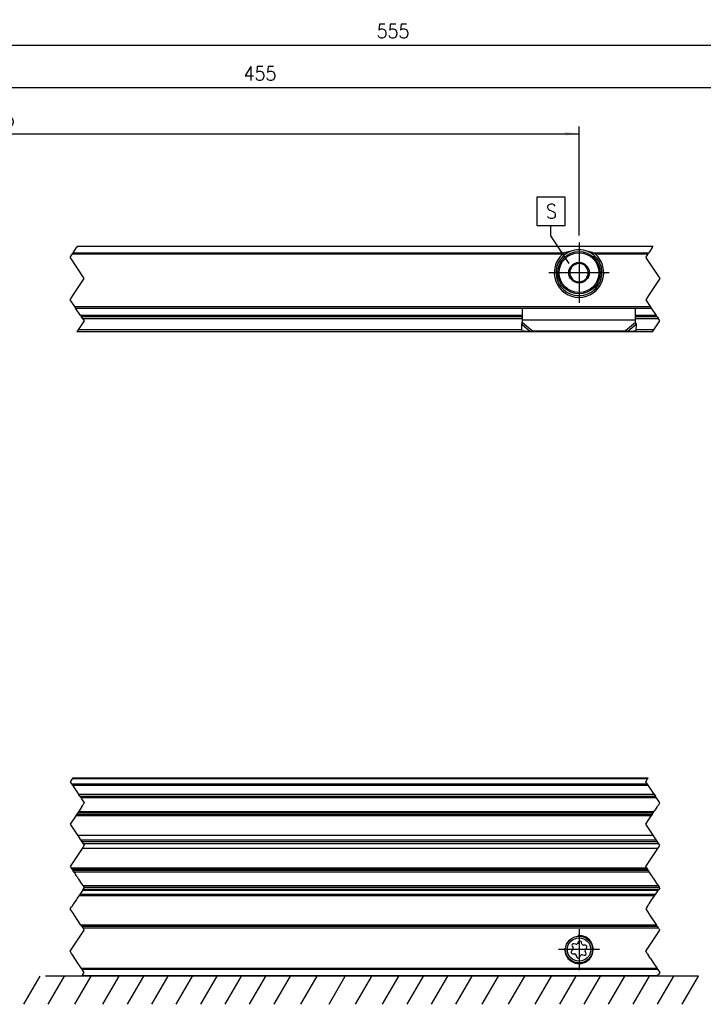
# Model space of a CAD drawing. Header units: millimetres. Extents: x -418 to 1850, y -684 to 1025.
# Tile 15 of 59: x 96 to 193, y 141 to 280. Entities that reach past the tile are written whole.
import ezdxf

# ---------------------------------------------------------------- set-up
doc = ezdxf.new("R2010")
doc.units = ezdxf.units.MM
doc.linetypes.add('DOT_CENTER', pattern=[14, 12, -1, 0, -1])
doc.layers.add('1', color=7, linetype='Continuous')
doc.styles.add('CONVERTER_12', font='txt.shx', dxfattribs={"width": 0.9})
doc.dimstyles.new('ME10_DIM_42', dxfattribs={"dimtxt": 2, "dimasz": 2, "dimexe": 1, "dimexo": 1, "dimgap": 1, "dimtad": 1, "dimdsep": 46, "dimtxsty": 'CONVERTER_12', "dimsah": 1, "dimcen": 0.09, "dimclrd": 2, "dimclre": 2, "dimclrt": 2, "dimadec": 0, "dimazin": 0, "dimtfac": 1, "dimtdec": 4, "dimtix": 1, "dimtmove": 0, "dimatfit": 3, "dimfxl": 1, "dimtolj": 1, "dimtzin": 0, "dimarcsym": 0})
doc.dimstyles.new('ME10_DIM_43', dxfattribs={"dimtxt": 2, "dimasz": 2, "dimexe": 1, "dimexo": 1, "dimgap": 1, "dimtad": 1, "dimdsep": 46, "dimtxsty": 'CONVERTER_12', "dimsah": 1, "dimcen": 0.09, "dimclrd": 2, "dimclre": 2, "dimclrt": 2, "dimadec": 0, "dimazin": 0, "dimtfac": 1, "dimtdec": 4, "dimtix": 1, "dimtmove": 0, "dimatfit": 3, "dimfxl": 1, "dimtolj": 1, "dimtzin": 0, "dimarcsym": 0})
doc.dimstyles.new('ME10_DIM_46', dxfattribs={"dimtxt": 2, "dimasz": 2, "dimexe": 1, "dimexo": 1, "dimgap": 1, "dimtad": 1, "dimdsep": 46, "dimtxsty": 'CONVERTER_12', "dimsah": 1, "dimcen": 0.09, "dimclrd": 2, "dimclre": 2, "dimclrt": 2, "dimadec": 0, "dimazin": 0, "dimtfac": 1, "dimtdec": 4, "dimtix": 1, "dimtmove": 0, "dimatfit": 3, "dimfxl": 1, "dimtolj": 1, "dimtzin": 0, "dimarcsym": 0})
doc.dimstyles.get("Standard").update_dxf_attribs({"dimtxt": 0.18, "dimasz": 0.18, "dimexe": 0.18, "dimexo": 0.0625, "dimgap": 0.09, "dimtad": 0, "dimtih": 1, "dimtoh": 1, "dimdec": 4, "dimzin": 0, "dimdsep": 46, "dimtxsty": 'Standard', "dimcen": 0.09, "dimadec": 0, "dimazin": 0, "dimtfac": 1, "dimtdec": 4, "dimtofl": 0, "dimtmove": 0, "dimatfit": 3, "dimfxl": 1, "dimtolj": 1, "dimtzin": 0, "dimarcsym": 0})

# ---------------------------------------------------------------- blocks, each defined once
blk = doc.blocks.new('REGLA_SV2-1140__7', base_point=(-299.89, 154.79))
at = {"color": 2, "linetype": 'DOT_CENTER'}
for p, q in [((103.94, 172.79), (103.88, 172.69)), ((185.32, 172.69), (185.38, 172.79)), ((103.88, 172.69), (103.61, 172.29)), ((103.61, 172.29), (103.82, 171.97)), ((103.82, 171.97), (103.95, 171.78)), ((103.95, 171.78), (104.78, 170.53)), ((185.05, 172.29), (185.32, 172.69)), ((185.26, 171.97), (185.05, 172.29)), ((185.39, 171.78), (185.26, 171.97)), ((186.22, 170.53), (185.39, 171.78)), ((104.97, 170.24), (104.78, 170.53)), ((104.97, 170.24), (105.1, 170.04)), ((105.1, 170.04), (105.31, 169.74)), ((186.22, 170.53), (186.41, 170.24)), ((186.54, 170.04), (186.41, 170.24)), ((186.75, 169.74), (186.54, 170.04)), ((105.26, 168.76), (104.97, 168.33)), ((105.26, 168.76), (105.39, 168.95)), ((105.31, 169.74), (105.61, 169.29)), ((105.39, 168.95), (105.44, 169.04)), ((105.44, 169.04), (105.47, 169.07)), ((105.49, 169.11), (105.47, 169.07)), ((105.61, 169.29), (105.49, 169.11)), ((186.41, 168.33), (186.7, 168.76)), ((186.83, 168.95), (186.7, 168.76)), ((187.05, 169.29), (186.75, 169.74)), ((186.88, 169.04), (186.83, 168.95)), ((186.91, 169.07), (186.88, 169.04)), ((186.91, 169.07), (186.93, 169.11)), ((186.93, 169.11), (187.05, 169.29)), ((104.4, 167.48), (103.61, 166.29)), ((104.4, 167.48), (104.53, 167.67)), ((104.63, 167.82), (104.53, 167.67)), ((104.68, 167.89), (104.63, 167.82)), ((104.77, 168.02), (104.68, 167.89)), ((104.87, 168.18), (104.77, 168.02)), ((104.97, 168.33), (104.87, 168.18)), ((185.05, 166.29), (185.84, 167.48)), ((185.97, 167.67), (185.84, 167.48)), ((185.97, 167.67), (186.07, 167.82)), ((186.07, 167.82), (186.12, 167.89)), ((186.12, 167.89), (186.2, 168.02)), ((186.2, 168.02), (186.31, 168.18)), ((186.31, 168.18), (186.41, 168.33)), ((103.61, 166.29), (104.64, 164.74)), ((186.08, 164.74), (185.05, 166.29)), ((104.64, 164.74), (104.74, 164.59)), ((104.74, 164.59), (105.08, 164.08)), ((186.18, 164.59), (186.08, 164.74)), ((186.52, 164.08), (186.18, 164.59)), ((105.08, 164.08), (105.28, 163.79)), ((105.28, 163.79), (105.47, 163.5)), ((105.61, 163.29), (105.41, 162.99)), ((105.47, 163.5), (105.61, 163.29)), ((186.72, 163.79), (186.52, 164.08)), ((186.91, 163.5), (186.72, 163.79)), ((186.85, 162.99), (187.05, 163.29)), ((187.05, 163.29), (186.91, 163.5)), ((105.31, 162.84), (103.61, 160.29)), ((105.41, 162.99), (105.31, 162.84)), ((185.05, 160.29), (186.75, 162.84)), ((186.75, 162.84), (186.85, 162.99)), ((103.61, 160.29), (103.74, 160.1)), ((185.18, 160.1), (185.05, 160.29)), ((103.87, 159.9), (103.74, 160.1)), ((103.87, 159.9), (103.97, 159.75)), ((103.97, 159.75), (104.01, 159.68)), ((104.01, 159.68), (104.1, 159.55)), ((104.1, 159.55), (104.21, 159.39)), ((104.21, 159.39), (104.3, 159.24)), ((104.3, 159.24), (104.38, 159.12)), ((104.38, 159.12), (104.48, 158.98)), ((104.48, 158.98), (104.55, 158.88)), ((104.55, 158.88), (104.6, 158.81)), ((185.18, 160.1), (185.31, 159.9)), ((185.4, 159.75), (185.31, 159.9)), ((185.45, 159.68), (185.4, 159.75)), ((185.54, 159.55), (185.45, 159.68)), ((185.65, 159.39), (185.54, 159.55)), ((185.74, 159.24), (185.65, 159.39)), ((185.82, 159.12), (185.74, 159.24)), ((185.92, 158.98), (185.82, 159.12)), ((185.99, 158.88), (185.92, 158.98)), ((186.03, 158.81), (185.99, 158.88)), ((104.6, 158.81), (104.72, 158.62)), ((104.72, 158.62), (104.78, 158.54)), ((104.78, 158.54), (104.8, 158.5)), ((104.8, 158.5), (105.24, 157.84)), ((105.24, 157.84), (105.45, 157.53)), ((105.45, 157.53), (105.58, 157.33)), ((186.16, 158.62), (186.03, 158.81)), ((186.22, 158.54), (186.16, 158.62)), ((186.24, 158.5), (186.22, 158.54)), ((186.68, 157.84), (186.24, 158.5)), ((186.89, 157.53), (186.68, 157.84)), ((187.02, 157.33), (186.89, 157.53)), ((104.85, 156.14), (104.61, 155.79)), ((104.97, 156.32), (104.85, 156.14)), ((105.36, 156.91), (104.97, 156.32)), ((105.37, 156.93), (105.36, 156.91)), ((105.45, 157.04), (105.37, 156.93)), ((105.45, 157.04), (105.61, 157.29)), ((105.61, 157.29), (105.58, 157.33)), ((186.05, 155.79), (186.29, 156.14)), ((186.29, 156.14), (186.41, 156.32)), ((186.41, 156.32), (186.8, 156.91)), ((186.8, 156.91), (186.81, 156.93)), ((186.81, 156.93), (186.89, 157.04)), ((187.05, 157.29), (186.89, 157.04)), ((187.02, 157.33), (187.05, 157.29)), ((104.01, 154.89), (103.94, 154.79)), ((104.08, 154.99), (104.01, 154.89)), ((104.49, 155.61), (104.08, 154.99)), ((104.61, 155.79), (104.49, 155.61)), ((185.38, 154.79), (185.45, 154.89)), ((185.45, 154.89), (185.52, 154.99)), ((185.52, 154.99), (185.93, 155.61)), ((185.93, 155.61), (186.05, 155.79))]:
    blk.add_line(p, q, dxfattribs=at)
at = {"color": 7, "linetype": 'Continuous'}
for p, q in [((185.38, 172.79), (103.94, 172.79)), ((104.97, 170.24), (186.41, 170.24)), ((186.07, 167.82), (104.63, 167.82)), ((104.64, 164.74), (186.08, 164.74)), ((105.08, 164.08), (186.52, 164.08)), ((186.72, 163.79), (105.28, 163.79)), ((186.91, 163.5), (105.47, 163.5)), ((186.75, 162.84), (105.31, 162.84)), ((103.97, 159.75), (185.4, 159.75)), ((187.02, 157.33), (105.58, 157.33))]:
    blk.add_line(p, q, dxfattribs=at)
at = {"color": 3, "linetype": 'Continuous'}
for p, q in [((103.82, 171.97), (185.26, 171.97)), ((185.32, 172.69), (103.88, 172.69)), ((103.95, 171.78), (185.39, 171.78)), ((104.78, 170.53), (186.22, 170.53)), ((105.1, 170.04), (186.54, 170.04)), ((185.84, 167.48), (104.4, 167.48)), ((104.53, 167.67), (185.97, 167.67)), ((186.2, 168.02), (104.77, 168.02)), ((103.74, 160.1), (185.18, 160.1)), ((185.31, 159.9), (103.87, 159.9)), ((104.1, 159.55), (185.54, 159.55)), ((186.89, 157.53), (105.45, 157.53)), ((186.89, 157.04), (105.45, 157.04))]:
    blk.add_line(p, q, dxfattribs=at)
blk = doc.blocks.new('SOPORTE_SV2__8', base_point=(-302.89, 144.79))
at = {"color": 2, "linetype": 'DOT_CENTER'}
for p, q in [((104.85, 156.14), (104.61, 155.79)), ((104.97, 156.32), (104.85, 156.14)), ((105.36, 156.91), (104.97, 156.32)), ((105.37, 156.93), (105.36, 156.91)), ((186.05, 155.79), (186.29, 156.14)), ((186.29, 156.14), (186.41, 156.32)), ((186.41, 156.32), (186.8, 156.91)), ((186.8, 156.91), (186.81, 156.93)), ((103.94, 154.79), (103.81, 154.59)), ((104.01, 154.89), (103.94, 154.79)), ((104.08, 154.99), (104.01, 154.89)), ((104.49, 155.61), (104.08, 154.99)), ((104.61, 155.79), (104.49, 155.61)), ((185.25, 154.59), (185.38, 154.79)), ((185.38, 154.79), (185.45, 154.89)), ((185.45, 154.89), (185.52, 154.99)), ((185.52, 154.99), (185.93, 155.61)), ((185.93, 155.61), (186.05, 155.79)), ((103.61, 154.29), (103.81, 154.59)), ((104.11, 153.54), (103.61, 154.29)), ((104.16, 153.46), (104.11, 153.54)), ((105.14, 151.99), (104.16, 153.46)), ((185.25, 154.59), (185.05, 154.29)), ((185.05, 154.29), (185.55, 153.54)), ((185.55, 153.54), (185.6, 153.46)), ((185.6, 153.46), (186.58, 151.99)), ((105.14, 151.99), (105.28, 151.79)), ((186.72, 151.79), (186.58, 151.99)), ((103.61, 148.29), (105.61, 151.29)), ((105.28, 151.79), (105.41, 151.59)), ((105.41, 151.59), (105.51, 151.44)), ((105.59, 151.31), (105.51, 151.44)), ((105.61, 151.29), (105.59, 151.31)), ((185.05, 148.29), (187.05, 151.29)), ((186.85, 151.59), (186.72, 151.79)), ((186.95, 151.44), (186.85, 151.59)), ((186.95, 151.44), (187.03, 151.31)), ((187.05, 151.29), (187.03, 151.31)), ((103.81, 147.99), (103.61, 148.29)), ((103.94, 147.79), (103.81, 147.99)), ((104.28, 147.29), (103.94, 147.79)), ((185.25, 147.99), (185.05, 148.29)), ((185.25, 147.99), (185.38, 147.79)), ((185.72, 147.29), (185.38, 147.79)), ((104.81, 146.49), (104.28, 147.29)), ((104.94, 146.29), (104.81, 146.49)), ((185.72, 147.29), (186.25, 146.49)), ((186.25, 146.49), (186.38, 146.29)), ((105.22, 145.87), (104.94, 146.29)), ((105.22, 145.87), (105.32, 145.73)), ((105.61, 145.29), (105.32, 145.73)), ((105.41, 144.99), (105.32, 144.85)), ((105.41, 144.99), (105.61, 145.29)), ((186.38, 146.29), (186.66, 145.87)), ((186.75, 145.73), (186.66, 145.87)), ((186.75, 145.73), (187.05, 145.29)), ((186.75, 144.85), (186.85, 144.99)), ((187.05, 145.29), (186.85, 144.99)), ((105.32, 144.85), (105.28, 144.79)), ((186.72, 144.79), (186.75, 144.85))]:
    blk.add_line(p, q, dxfattribs=at)
at = {"color": 3, "linetype": 'Continuous'}
for p, q in [((186.29, 156.14), (104.85, 156.14)), ((186.41, 156.32), (104.97, 156.32)), ((186.8, 156.91), (105.36, 156.91)), ((186.58, 151.99), (105.14, 151.99)), ((105.41, 151.59), (186.85, 151.59)), ((186.66, 145.87), (105.22, 145.87)), ((186.75, 145.73), (105.32, 145.73)), ((105.32, 144.85), (186.75, 144.85))]:
    blk.add_line(p, q, dxfattribs=at)
at = {"color": 7, "linetype": 'Continuous'}
for p, q in [((186.81, 156.93), (105.37, 156.93)), ((186.72, 151.79), (105.28, 151.79)), ((175.15, 149.29), (174.89, 149.35)), ((175.53, 149.62), (175.41, 149.4)), ((176.03, 149.32), (175.96, 149.57)), ((176.52, 149.15), (176.25, 149.15)), ((174.73, 148.51), (174.54, 148.32)), ((174.63, 149.01), (174.76, 148.78)), ((174.71, 147.93), (174.97, 147.92)), ((175.19, 147.76), (175.27, 147.5)), ((176.08, 147.78), (176.34, 147.72)), ((176.59, 148.06), (176.46, 148.29)), ((176.5, 148.56), (176.68, 148.75)), ((175.69, 147.45), (175.82, 147.68)), ((186.72, 144.79), (105.28, 144.79))]:
    blk.add_line(p, q, dxfattribs=at)
for radius in [1.9, 1.65]:
    blk.add_circle((175.61, 148.54), radius, dxfattribs=at)
for centre, start, end in [((174.83, 149.13), 76.5421, 209.4344), ((175.2, 149.52), 256.5421, 329.8481), ((175.74, 149.51), 16.1284, 149.8481), ((176.26, 149.38), 196.1284, 269.4344), ((176.51, 148.92), 316.1284, 89.4344), ((174.71, 148.16), 136.1284, 269.4344), ((174.56, 148.67), 316.1284, 29.4344), ((174.97, 147.69), 16.1294, 89.4344), ((176.02, 147.56), 76.1284, 149.4344), ((176.39, 147.95), 256.1284, 29.4344), ((176.67, 148.4), 136.1284, 209.4344), ((175.49, 147.57), 196.1294, 329.4344)]:
    blk.add_arc(centre, 0.233, start, end, dxfattribs=at)
at = {"layer": '1', "color": 2, "linetype": 'DOT_CENTER'}
for p, q in [((175.61, 151.44), (175.61, 145.64)), ((178.51, 148.54), (172.71, 148.54))]:
    blk.add_line(p, q, dxfattribs=at)
at = {"layer": '1', "color": 30, "linetype": 'Continuous'}
blk.add_arc((175.61, 148.54), 2, 175, 95, dxfattribs=at)
blk = doc.blocks.new('REGLA_SV2-1140mm__10', base_point=(-302.89, 144.79))
for name, p in [('REGLA_SV2-1140__7', (-299.89, 154.79)), ('SOPORTE_SV2__8', (-302.89, 144.79))]:
    blk.add_blockref(name, p)
blk = doc.blocks.new('Bottom1', base_point=(-215.388, 158.787))
at = {"layer": '1', "color": 2, "linetype": 'Continuous'}
for p, q in [((97.048, 140.787), (99.357, 144.787)), ((138.561, 144.787), (100.112, 144.787)), ((100.508, 140.787), (102.817, 144.787)), ((104.292, 140.787), (106.602, 144.787)), ((108.247, 140.787), (110.556, 144.787)), ((111.707, 140.787), (114.016, 144.787)), ((115.167, 140.787), (117.476, 144.787)), ((118.627, 140.787), (120.936, 144.787)), ((122.087, 140.787), (124.396, 144.787)), ((125.547, 140.787), (127.856, 144.787)), ((129.007, 140.787), (131.316, 144.787)), ((132.467, 140.787), (134.776, 144.787)), ((136.251, 140.787), (138.561, 144.787)), ((140.238, 140.787), (142.548, 144.787)), ((143.979, 140.787), (146.289, 144.787)), ((147.821, 140.787), (150.13, 144.787)), ((151.281, 140.787), (153.59, 144.787)), ((154.741, 140.787), (157.05, 144.787)), ((192.497, 144.787), (156.112, 144.787)), ((158.201, 140.787), (160.51, 144.787)), ((161.908, 140.787), (164.218, 144.787)), ((165.616, 140.787), (167.926, 144.787)), ((169.427, 140.787), (171.737, 144.787)), ((172.887, 140.787), (175.197, 144.787)), ((176.347, 140.787), (178.657, 144.787)), ((179.807, 140.787), (182.117, 144.787)), ((183.267, 140.787), (185.577, 144.787)), ((186.727, 140.787), (189.037, 144.787)), ((190.187, 140.787), (192.497, 144.787))]:
    blk.add_line(p, q, dxfattribs=at)
blk.add_blockref('REGLA_SV2-1140mm__10', (-302.888, 144.787))
blk = doc.blocks.new('SOPORTE_SV2__50', base_point=(-302.89, 235.93))
at = {"color": 2, "linetype": 'DOT_CENTER'}
for p, q in [((104.65, 248.07), (104.62, 248.01)), ((186.05, 248.01), (186.09, 248.07)), ((103.65, 246.57), (103.93, 246.99)), ((104.03, 247.13), (103.93, 246.99)), ((104.03, 247.13), (104.52, 247.87)), ((104.62, 248.01), (104.52, 247.87)), ((185.37, 246.99), (185.05, 246.5)), ((185.37, 246.99), (185.47, 247.13)), ((185.96, 247.87), (185.47, 247.13)), ((185.96, 247.87), (186.05, 248.01)), ((103.61, 246.5), (103.65, 246.57)), ((103.69, 246.37), (103.61, 246.5)), ((105.61, 243.5), (103.69, 246.37)), ((185.05, 246.5), (185.13, 246.37)), ((185.13, 246.37), (187.05, 243.5)), ((103.99, 241.07), (105.61, 243.5)), ((187.05, 243.5), (185.43, 241.07)), ((103.85, 240.87), (103.99, 241.07)), ((185.43, 241.07), (185.29, 240.87)), ((103.61, 240.5), (103.85, 240.87)), ((104.26, 239.52), (103.61, 240.5)), ((185.29, 240.87), (185.05, 240.5)), ((185.05, 240.5), (185.7, 239.52)), ((104.39, 239.32), (104.26, 239.52)), ((105.09, 238.27), (104.39, 239.32)), ((105.09, 238.27), (105.23, 238.07)), ((185.7, 239.52), (185.83, 239.32)), ((185.83, 239.32), (186.53, 238.27)), ((186.67, 238.07), (186.53, 238.27)), ((105.61, 237.5), (104.75, 236.22)), ((105.42, 237.78), (105.23, 238.07)), ((105.42, 237.78), (105.61, 237.5)), ((186.19, 236.22), (187.05, 237.5)), ((186.67, 238.07), (186.86, 237.78)), ((187.05, 237.5), (186.86, 237.78)), ((104.75, 236.22), (104.56, 235.93)), ((186, 235.93), (186.19, 236.22))]:
    blk.add_line(p, q, dxfattribs=at)
at = {"color": 7, "linetype": 'Continuous'}
for p, q in [((104.65, 248.07), (186.09, 248.07)), ((173.62, 246.57), (173.26, 246.57)), ((175.14, 245.53), (175.43, 245.75)), ((175.43, 245.75), (175.76, 245.61)), ((176.42, 245.33), (176.76, 245.19)), ((177.96, 246.57), (177.6, 246.57)), ((174.28, 244.88), (174.57, 245.1)), ((174.33, 244.52), (174.28, 244.88)), ((176.76, 245.19), (176.81, 244.83)), ((176.89, 244.12), (176.94, 243.76)), ((174.46, 243.45), (174.41, 243.81)), ((174.8, 243.31), (174.46, 243.45)), ((175.79, 242.89), (175.46, 243.03)), ((176.08, 243.11), (175.79, 242.89)), ((176.94, 243.76), (176.65, 243.54)), ((104.39, 239.32), (185.83, 239.32)), ((167.61, 237.6), (167.61, 239.32)), ((183.61, 237.58), (183.61, 239.32)), ((167.61, 238.07), (105.23, 238.07)), ((167.5, 237.03), (167.55, 237.2)), ((167.52, 236.14), (167.5, 237.03)), ((167.61, 237.58), (167.61, 237.6)), ((167.61, 237.29), (167.61, 237.58)), ((186.67, 238.07), (183.61, 238.07)), ((183.61, 237.29), (183.61, 237.58)), ((183.7, 236.14), (183.72, 237.03)), ((186, 235.93), (104.56, 235.93)), ((167.52, 236.14), (168.69, 236.01)), ((169.02, 236.08), (182.2, 236.08)), ((182.53, 236.01), (183.7, 236.14))]:
    blk.add_line(p, q, dxfattribs=at)
at = {"color": 3, "linetype": 'Continuous'}
for p, q in [((103.93, 246.99), (173.34, 246.99)), ((104.03, 247.13), (173.62, 247.13)), ((186.05, 248.01), (104.62, 248.01)), ((177.6, 247.13), (185.47, 247.13)), ((177.88, 246.99), (185.37, 246.99)), ((175.25, 241.09), (175.97, 241.09)), ((104.26, 239.52), (185.7, 239.52)), ((167.61, 238.27), (105.09, 238.27)), ((186.53, 238.27), (183.61, 238.27)), ((167.61, 237.78), (105.42, 237.78)), ((167.5, 237.03), (168.69, 236.01)), ((183.61, 237.58), (167.61, 237.58)), ((167.61, 237.29), (169.02, 236.08)), ((183.61, 237.29), (182.2, 236.08)), ((183.72, 237.03), (182.53, 236.01)), ((186.86, 237.78), (183.61, 237.78)), ((167.52, 236.22), (104.75, 236.22)), ((186.19, 236.22), (183.7, 236.22))]:
    blk.add_line(p, q, dxfattribs=at)
at = {"color": 7, "linetype": 'Continuous'}
for radius in [3, 1.45, 0.05]:
    blk.add_circle((175.61, 244.32), radius, dxfattribs=at)
at = {"color": 3, "linetype": 'Continuous'}
blk.add_circle((175.61, 244.32), 2.8, dxfattribs=at)
at = {"color": 7, "linetype": 'Continuous'}
for radius, start, end in [(3.5, 130.3552, 49.6448), (3.25, 136.2373, 67.3801), (3.25, 112.6199, 136.2373), (3.25, 67.3801, 112.6199), (1.3, 111.2763, 143.161), (1.3, 83.161, 111.2763), (1.3, 51.2763, 83.161), (1.3, 23.161, 51.2763), (1.3, 171.2763, 203.161), (1.3, 143.161, 171.2763), (1.3, 323.161, 351.2763), (1.3, 351.2763, 23.161), (1.3, 203.161, 231.2763), (1.3, 231.2763, 263.161), (1.3, 263.161, 291.2763), (1.3, 291.2763, 323.161)]:
    blk.add_arc((175.61, 244.32), radius, start, end, dxfattribs=at)
for points, knots in [([(173.62, 247.13), (173.59, 247.12), (173.54, 247.1), (173.48, 247.08), (173.44, 247.05), (173.41, 247.03), (173.37, 247.01), (173.35, 247), (173.34, 246.99)], [0, 0, 0, 0, 0.0898239, 0.1547798, 0.1953417, 0.2336504, 0.2787841, 0.3133313, 0.3133313, 0.3133313, 0.3133313]), ([(174.36, 247.32), (174.3, 247.31), (174.17, 247.28), (173.99, 247.24), (173.8, 247.19), (173.68, 247.15), (173.62, 247.13)], [0, 0, 0, 0, 0.1913805, 0.384016, 0.5730772, 0.7635471, 0.7635471, 0.7635471, 0.7635471]), ([(177.6, 247.13), (177.54, 247.15), (177.42, 247.19), (177.23, 247.24), (177.05, 247.28), (176.92, 247.31), (176.86, 247.32)], [0, 0, 0, 0, 0.1901218, 0.3787731, 0.5717679, 0.763547, 0.763547, 0.763547, 0.763547]), ([(177.88, 246.99), (177.87, 247), (177.84, 247.01), (177.81, 247.04), (177.78, 247.05), (177.73, 247.08), (177.67, 247.1), (177.62, 247.12), (177.6, 247.13)], [0, 0, 0, 0, 0.0423093, 0.0796464, 0.1212907, 0.1585163, 0.2339132, 0.3133313, 0.3133313, 0.3133313, 0.3133313]), ([(167.5, 237.03), (167.51, 237.05), (167.53, 237.09), (167.56, 237.16), (167.58, 237.22), (167.6, 237.27), (167.61, 237.29)], [0, 0, 0, 0, 0.0660342, 0.1356749, 0.2077706, 0.2833141, 0.2833141, 0.2833141, 0.2833141]), ([(167.55, 237.2), (167.56, 237.23), (167.58, 237.3), (167.59, 237.4), (167.61, 237.5), (167.61, 237.57), (167.61, 237.6)], [0, 0, 0, 0, 0.1008027, 0.2105794, 0.306291, 0.4089214, 0.4089214, 0.4089214, 0.4089214]), ([(183.72, 237.03), (183.71, 237.05), (183.69, 237.09), (183.66, 237.16), (183.64, 237.22), (183.62, 237.27), (183.61, 237.29)], [0, 0, 0, 0, 0.0660342, 0.1356749, 0.2077706, 0.2833141, 0.2833141, 0.2833141, 0.2833141]), ([(168.69, 236.01), (168.72, 236.01), (168.78, 236.02), (168.86, 236.04), (168.94, 236.06), (169, 236.07), (169.02, 236.08)], [0, 0, 0, 0, 0.083534, 0.1670936, 0.2491987, 0.3386073, 0.3386073, 0.3386073, 0.3386073]), ([(182.2, 236.08), (182.22, 236.07), (182.28, 236.06), (182.36, 236.04), (182.44, 236.02), (182.5, 236.01), (182.53, 236.01)], [0, 0, 0, 0, 0.0858283, 0.1715137, 0.2550732, 0.3386073, 0.3386073, 0.3386073, 0.3386073])]:
    blk.add_open_spline(points, degree=3, knots=knots, dxfattribs=at)
at = {"layer": '1', "color": 2, "linetype": 'DOT_CENTER'}
for p, q in [((175.61, 248.57), (175.61, 240.07)), ((175.61, 248.57), (175.61, 240.07)), ((175.61, 248.32), (175.61, 240.32)), ((179.86, 244.32), (171.36, 244.32)), ((179.86, 244.32), (171.36, 244.32)), ((179.61, 244.32), (171.61, 244.32))]:
    blk.add_line(p, q, dxfattribs=at)
blk = doc.blocks.new('*D106')
at = {"layer": '1', "color": 2, "linetype": 'Continuous'}
for p, q in [((29.61, 247.97), (29.61, 271.51)), ((29.61, 270.51), (249.61, 270.51)), ((249.61, 249.57), (249.61, 271.51))]:
    blk.add_line(p, q, dxfattribs=at)
at = {"layer": '1', "color": 2}
for points in [[(31.61, 270.77), (31.61, 270.24), (29.61, 270.51)], [(247.61, 270.24), (247.61, 270.77), (249.61, 270.51)]]:
    blk.add_solid(points, dxfattribs=at)
at = {"layer": '1', "color": 2, "insert": (128.16, 271.51), "char_height": 2, "attachment_point": 7, "rotation": 0.0001, "line_spacing_factor": 0.60024, "style": 'CONVERTER_12'}
blk.add_mtext('455', dxfattribs=at)
blk = doc.blocks.new('*D107')
at = {"layer": '1', "color": 2, "linetype": 'Continuous'}
for p, q in [((29.61, 247.97), (29.61, 277.5)), ((278.61, 249.57), (278.61, 277.5)), ((29.61, 276.5), (278.61, 276.5))]:
    blk.add_line(p, q, dxfattribs=at)
at = {"layer": '1', "color": 2}
for points in [[(31.61, 276.76), (31.61, 276.23), (29.61, 276.5)], [(276.61, 276.23), (276.61, 276.76), (278.61, 276.5)]]:
    blk.add_solid(points, dxfattribs=at)
at = {"layer": '1', "color": 2, "insert": (146.98, 277.5), "char_height": 2, "attachment_point": 7, "rotation": 0.0001, "line_spacing_factor": 0.60024, "style": 'CONVERTER_12'}
blk.add_mtext('555', dxfattribs=at)
blk = doc.blocks.new('*D110')
at = {"layer": '1', "color": 2, "linetype": 'Continuous'}
for p, q in [((29.61, 247.97), (29.61, 264.99)), ((175.61, 249.57), (175.61, 264.99)), ((29.61, 263.99), (175.61, 263.99))]:
    blk.add_line(p, q, dxfattribs=at)
at = {"layer": '1', "color": 2}
for points in [[(31.61, 264.26), (31.61, 263.73), (29.61, 263.99)], [(173.61, 263.73), (173.61, 264.26), (175.61, 263.99)]]:
    blk.add_solid(points, dxfattribs=at)
at = {"layer": '1', "color": 2, "insert": (91.14, 264.99), "char_height": 2, "attachment_point": 7, "rotation": 0.0001, "line_spacing_factor": 0.60024, "style": 'CONVERTER_12'}
blk.add_mtext('255', dxfattribs=at)
blk = doc.blocks.new('Top1', base_point=(-215.39, 242))
at = {"layer": '1', "color": 2}
blk.add_lwpolyline([(169.636, 255.008), (169.636, 251.008), (173.636, 251.008), (173.636, 255.008)], close=True, dxfattribs=at)
blk.add_solid([(172.892, 247.154), (173.332, 247.443), (174.21, 245.627)], dxfattribs=at)
blk.add_blockref('SOPORTE_SV2__50', (-302.89, 235.929))
at = {"layer": '1', "color": 2, "style": 'CONVERTER_12', "width": 0.9}
blk.add_text('S', height=2, dxfattribs=at).set_placement((170.936, 252.008))
at = {"layer": '1'}
for base, p1, dimstyle, picture, middle in [((29.61, 276.497), (278.61, 248.571), 'ME10_DIM_43', '*D107', (149.383, 278.497)), ((29.61, 270.506), (249.61, 248.571), 'ME10_DIM_42', '*D106', (130.564, 272.506)), ((29.61, 263.993), (175.61, 248.571), 'ME10_DIM_46', '*D110', (93.539, 265.993))]:
    dim = blk.add_linear_dim(base=base, p1=p1, p2=(29.61, 246.971), dimstyle=dimstyle, dxfattribs=at)
    dim.commit()
    dim.dimension.update_dxf_attribs({"geometry": picture, "text_midpoint": middle, "text_rotation": 0.00014})
at = {"layer": '1', "color": 2, "linetype": 'Continuous', "has_arrowhead": 0}
blk.add_leader([(174.21, 245.627), (171.636, 249.545), (171.636, 251.008)], dimstyle='Standard', dxfattribs=at)

msp = doc.modelspace()

# ---------------------------------------------------------------- block references
for name, p in [('Top1', (-215.39, 242)), ('Bottom1', (-215.39, 158.79))]:
    msp.add_blockref(name, p)

doc.saveas('drawing.dxf')
